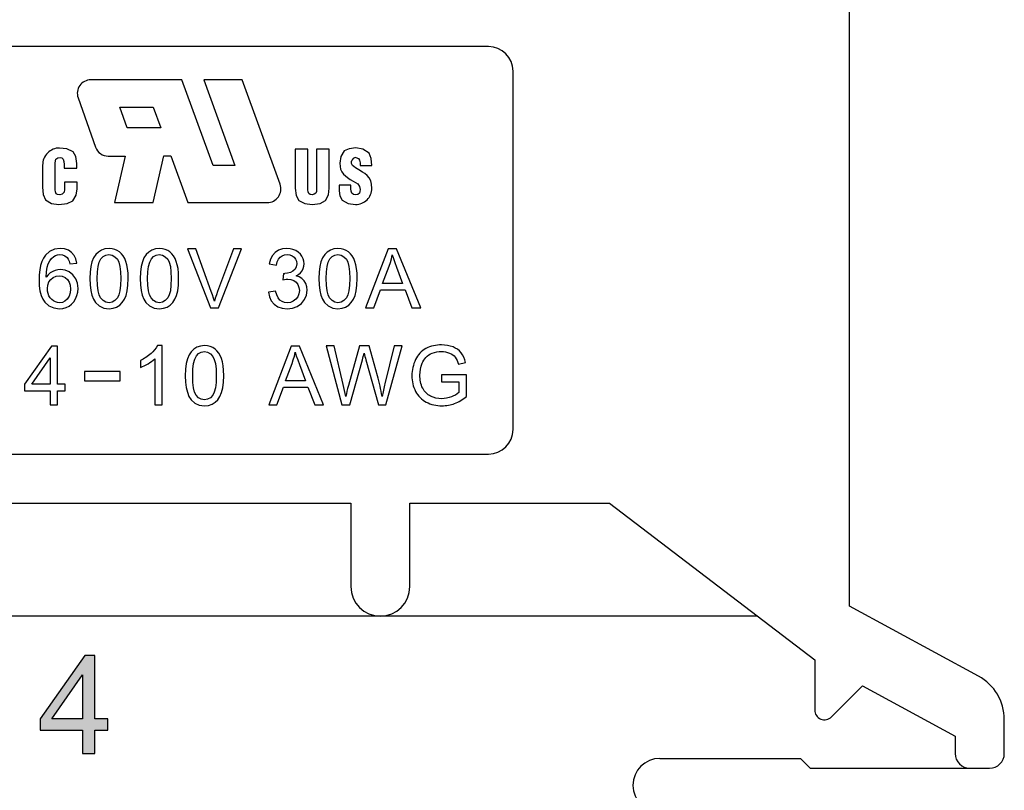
# Model space of a CAD drawing. Header units: inches. Extents: x 3728 to 5408, y -2494 to -825.
# Tile 8 of 11: x 5282 to 5322, y -2412 to -2380. Entities that reach past the tile are written whole.
import ezdxf

# ---------------------------------------------------------------- set-up
doc = ezdxf.new("R2010")
doc.units = ezdxf.units.IN
doc.header["$MEASUREMENT"] = 0
doc.layers.get('0').update_dxf_attribs({"lineweight": 30})
doc.layers.add('PLOT', color=1, linetype='Continuous')

msp = doc.modelspace()

# ---------------------------------------------------------------- hatches: boundary and pattern name
at = {"layer": 'PLOT'}
h = msp.add_hatch(color=256, dxfattribs=at)
h.paths.add_polyline_path([(5280.028, -2410.122), (5280.096, -2410.111), (5280.162, -2410.098), (5280.227, -2410.083), (5280.29, -2410.065), (5280.352, -2410.045), (5280.413, -2410.023), (5280.473, -2409.998), (5280.531, -2409.971), (5280.588, -2409.941), (5280.643, -2409.909), (5280.697, -2409.875), (5280.75, -2409.838), (5280.802, -2409.799), (5280.852, -2409.758), (5280.9, -2409.714), (5280.946, -2409.669), (5280.99, -2409.621), (5281.033, -2409.571), (5281.073, -2409.519), (5281.112, -2409.465), (5281.149, -2409.408), (5281.185, -2409.35), (5281.218, -2409.289), (5281.249, -2409.227), (5281.279, -2409.162), (5281.307, -2409.095), (5281.333, -2409.026), (5281.357, -2408.954), (5281.38, -2408.881), (5281.4, -2408.806), (5280.871, -2408.672), (5280.853, -2408.748), (5280.832, -2408.821), (5280.81, -2408.891), (5280.785, -2408.958), (5280.757, -2409.023), (5280.728, -2409.084), (5280.696, -2409.143), (5280.661, -2409.199), (5280.625, -2409.251), (5280.585, -2409.301), (5280.544, -2409.348), (5280.5, -2409.392), (5280.454, -2409.433), (5280.401, -2409.474), (5280.347, -2409.511), (5280.291, -2409.545), (5280.233, -2409.575), (5280.173, -2409.602), (5280.112, -2409.625), (5280.048, -2409.644), (5279.983, -2409.66), (5279.915, -2409.673), (5279.846, -2409.682), (5279.775, -2409.687), (5279.702, -2409.689), (5279.629, -2409.687), (5279.558, -2409.681), (5279.487, -2409.672), (5279.418, -2409.659), (5279.349, -2409.642), (5279.282, -2409.621), (5279.216, -2409.597), (5279.15, -2409.569), (5279.086, -2409.537), (5279.023, -2409.501), (5278.961, -2409.461), (5278.904, -2409.418), (5278.849, -2409.37), (5278.798, -2409.319), (5278.75, -2409.264), (5278.706, -2409.205), (5278.664, -2409.143), (5278.626, -2409.076), (5278.592, -2409.006), (5278.56, -2408.932), (5278.538, -2408.873), (5278.518, -2408.812), (5278.5, -2408.75), (5278.483, -2408.686), (5278.468, -2408.62), (5278.455, -2408.553), (5278.444, -2408.485), (5278.434, -2408.415), (5278.426, -2408.343), (5278.42, -2408.27), (5278.416, -2408.196), (5278.413, -2408.119), (5278.412, -2408.042), (5278.413, -2407.97), (5278.416, -2407.899), (5278.421, -2407.828), (5278.429, -2407.757), (5278.438, -2407.687), (5278.45, -2407.618), (5278.463, -2407.548), (5278.479, -2407.479), (5278.496, -2407.411), (5278.516, -2407.343), (5278.538, -2407.275), (5278.564, -2407.202), (5278.595, -2407.132), (5278.629, -2407.065), (5278.667, -2407.001), (5278.709, -2406.94), (5278.754, -2406.883), (5278.803, -2406.828), (5278.856, -2406.776), (5278.912, -2406.727), (5278.972, -2406.681), (5279.025, -2406.646), (5279.08, -2406.614), (5279.137, -2406.585), (5279.195, -2406.559), (5279.256, -2406.536), (5279.319, -2406.516), (5279.385, -2406.499), (5279.452, -2406.485), (5279.521, -2406.474), (5279.593, -2406.467), (5279.666, -2406.462), (5279.742, -2406.461), (5279.821, -2406.463), (5279.897, -2406.469), (5279.971, -2406.479), (5280.041, -2406.492), (5280.109, -2406.51), (5280.174, -2406.532), (5280.237, -2406.558), (5280.296, -2406.588), (5280.353, -2406.622), (5280.407, -2406.66), (5280.454, -2406.698), (5280.499, -2406.74), (5280.542, -2406.786), (5280.583, -2406.836), (5280.622, -2406.89), (5280.659, -2406.948), (5280.693, -2407.009), (5280.726, -2407.075), (5280.756, -2407.144), (5280.785, -2407.218), (5280.811, -2407.295), (5281.331, -2407.173), (5281.309, -2407.1), (5281.284, -2407.029), (5281.257, -2406.961), (5281.228, -2406.895), (5281.197, -2406.831), (5281.163, -2406.769), (5281.127, -2406.71), (5281.089, -2406.653), (5281.049, -2406.598), (5281.007, -2406.545), (5280.962, -2406.494), (5280.915, -2406.446), (5280.866, -2406.4), (5280.815, -2406.356), (5280.762, -2406.314), (5280.71, -2406.277), (5280.657, -2406.242), (5280.602, -2406.21), (5280.545, -2406.18), (5280.488, -2406.153), (5280.428, -2406.128), (5280.367, -2406.105), (5280.305, -2406.085), (5280.241, -2406.067), (5280.176, -2406.051), (5280.109, -2406.038), (5280.041, -2406.028), (5279.971, -2406.019), (5279.9, -2406.013), (5279.827, -2406.01), (5279.753, -2406.008), (5279.683, -2406.01), (5279.614, -2406.013), (5279.545, -2406.018), (5279.477, -2406.026), (5279.41, -2406.035), (5279.344, -2406.047), (5279.279, -2406.061), (5279.214, -2406.077), (5279.15, -2406.095), (5279.087, -2406.115), (5279.025, -2406.138), (5278.964, -2406.163), (5278.903, -2406.189), (5278.843, -2406.218), (5278.784, -2406.249), (5278.722, -2406.285), (5278.663, -2406.323), (5278.605, -2406.363), (5278.549, -2406.406), (5278.495, -2406.45), (5278.444, -2406.497), (5278.394, -2406.547), (5278.347, -2406.598), (5278.301, -2406.652), (5278.258, -2406.708), (5278.217, -2406.767), (5278.177, -2406.828), (5278.14, -2406.891), (5278.105, -2406.956), (5278.076, -2407.015), (5278.049, -2407.074), (5278.024, -2407.136), (5278.001, -2407.198), (5277.979, -2407.262), (5277.96, -2407.327), (5277.942, -2407.393), (5277.926, -2407.46), (5277.912, -2407.529), (5277.9, -2407.599), (5277.89, -2407.67), (5277.882, -2407.742), (5277.875, -2407.816), (5277.871, -2407.891), (5277.868, -2407.967), (5277.867, -2408.044), (5277.868, -2408.116), (5277.87, -2408.186), (5277.874, -2408.257), (5277.88, -2408.326), (5277.888, -2408.395), (5277.897, -2408.463), (5277.907, -2408.531), (5277.92, -2408.599), (5277.934, -2408.665), (5277.95, -2408.731), (5277.967, -2408.797), (5277.986, -2408.862), (5278.006, -2408.927), (5278.029, -2408.99), (5278.053, -2409.054), (5278.078, -2409.116), (5278.109, -2409.186), (5278.142, -2409.254), (5278.177, -2409.319), (5278.214, -2409.382), (5278.254, -2409.442), (5278.295, -2409.5), (5278.338, -2409.556), (5278.383, -2409.609), (5278.43, -2409.66), (5278.479, -2409.709), (5278.529, -2409.755), (5278.582, -2409.798), (5278.637, -2409.84), (5278.694, -2409.879), (5278.746, -2409.91), (5278.799, -2409.94), (5278.854, -2409.968), (5278.911, -2409.993), (5278.971, -2410.017), (5279.031, -2410.038), (5279.094, -2410.058), (5279.159, -2410.075), (5279.226, -2410.091), (5279.294, -2410.104), (5279.364, -2410.115), (5279.437, -2410.125), (5279.511, -2410.132), (5279.587, -2410.137), (5279.665, -2410.14), (5279.745, -2410.141), (5279.818, -2410.14), (5279.889, -2410.136), (5279.959, -2410.13)])
h.paths.add_polyline_path([(5273.985, -2410.073), (5274.514, -2410.073), (5274.514, -2408.448), (5275.539, -2408.448), (5275.627, -2408.447), (5275.712, -2408.444), (5275.794, -2408.439), (5275.873, -2408.433), (5275.949, -2408.424), (5276.022, -2408.413), (5276.093, -2408.4), (5276.16, -2408.386), (5276.225, -2408.369), (5276.286, -2408.35), (5276.345, -2408.33), (5276.401, -2408.307), (5276.454, -2408.283), (5276.504, -2408.257), (5276.552, -2408.228), (5276.596, -2408.198), (5276.637, -2408.166), (5276.676, -2408.132), (5276.712, -2408.096), (5276.756, -2408.044), (5276.798, -2407.992), (5276.836, -2407.937), (5276.87, -2407.881), (5276.902, -2407.823), (5276.93, -2407.764), (5276.955, -2407.703), (5276.976, -2407.64), (5276.994, -2407.576), (5277.009, -2407.511), (5277.021, -2407.443), (5277.029, -2407.375), (5277.034, -2407.304), (5277.036, -2407.232), (5277.033, -2407.148), (5277.026, -2407.066), (5277.013, -2406.986), (5276.996, -2406.909), (5276.974, -2406.833), (5276.947, -2406.759), (5276.915, -2406.687), (5276.878, -2406.618), (5276.839, -2406.554), (5276.796, -2406.495), (5276.75, -2406.44), (5276.702, -2406.389), (5276.65, -2406.343), (5276.594, -2406.302), (5276.535, -2406.264), (5276.473, -2406.23), (5276.406, -2406.2), (5276.335, -2406.173), (5276.261, -2406.15), (5276.183, -2406.13), (5276.1, -2406.115), (5276.045, -2406.106), (5275.984, -2406.098), (5275.917, -2406.091), (5275.844, -2406.086), (5275.765, -2406.082), (5275.68, -2406.079), (5275.589, -2406.077), (5275.493, -2406.076), (5273.985, -2406.076)])
h.paths.add_polyline_path([(5284.976, -2410.073), (5285.467, -2410.073), (5285.467, -2409.116), (5286.007, -2409.116), (5286.007, -2408.666), (5285.467, -2408.666), (5285.467, -2406.076), (5285.066, -2406.076), (5283.242, -2408.666), (5283.242, -2409.116), (5284.976, -2409.116)])
h.paths.add_polyline_path([(5276.018, -2407.92), (5275.952, -2407.937), (5275.881, -2407.951), (5275.805, -2407.962), (5275.724, -2407.97), (5275.638, -2407.975), (5275.548, -2407.977), (5274.514, -2407.977), (5274.514, -2406.548), (5275.536, -2406.548), (5275.65, -2406.549), (5275.751, -2406.552), (5275.84, -2406.557), (5275.915, -2406.564), (5275.979, -2406.573), (5276.03, -2406.584), (5276.109, -2406.611), (5276.183, -2406.649), (5276.249, -2406.696), (5276.31, -2406.752), (5276.364, -2406.819), (5276.402, -2406.881), (5276.434, -2406.946), (5276.459, -2407.016), (5276.476, -2407.089), (5276.487, -2407.167), (5276.49, -2407.249), (5276.487, -2407.333), (5276.477, -2407.412), (5276.46, -2407.487), (5276.436, -2407.556), (5276.406, -2407.621), (5276.369, -2407.681), (5276.326, -2407.736), (5276.275, -2407.786), (5276.234, -2407.819), (5276.187, -2407.849), (5276.136, -2407.876), (5276.079, -2407.899)], flags=16)
h.paths.add_polyline_path([(5284.976, -2408.666), (5283.725, -2408.666), (5284.976, -2406.865)], flags=17)

# ---------------------------------------------------------------- linework, layer by layer
at = {"color": 7, "linetype": 'Continuous'}
for p, q in [((5316.196, -2404.073), (5316.196, -2371.173)), ((5301.496, -2381.273), (5258.496, -2381.273)), ((5302.496, -2396.873), (5302.496, -2382.273)), ((5258.496, -2397.873), (5301.496, -2397.873)), ((5264.096, -2399.873), (5295.896, -2399.873)), ((5295.896, -2399.873), (5295.896, -2403.273)), ((5298.296, -2403.273), (5298.296, -2399.873)), ((5298.296, -2399.873), (5306.42, -2399.873)), ((5306.42, -2399.873), (5314.778, -2406.261)), ((5321.45, -2406.926), (5316.196, -2404.073)), ((5312.438, -2404.473), (5247.554, -2404.473)), ((5314.778, -2406.261), (5314.778, -2408.299)), ((5315.461, -2408.582), (5316.724, -2407.318)), ((5316.724, -2407.318), (5320.496, -2409.366)), ((5322.496, -2410.073), (5322.496, -2408.684)), ((5320.496, -2409.366), (5320.496, -2410.073)), ((5308.476, -2410.273), (5314.196, -2410.273)), ((5314.196, -2410.273), (5314.596, -2410.673)), ((5314.596, -2410.673), (5321.896, -2410.673))]:
    msp.add_line(p, q, dxfattribs=at)
for centre, radius, start, end in [((5301.496, -2382.273), 1, 0, 90), ((5301.496, -2396.873), 1, 270, 0), ((5297.096, -2403.273), 1.2, 180, 0), ((5320.496, -2408.684), 2, 0, 61.5), ((5315.178, -2408.299), 0.4, 180, 315), ((5321.096, -2410.073), 0.6, 180, 270), ((5321.896, -2410.073), 0.6, 270, 0), ((5308.476, -2411.373), 1.1, 90, 270)]:
    msp.add_arc(centre, radius, start, end, dxfattribs=at)
at = {"layer": 'PLOT'}
for p, q in [((5289.012, -2382.63), (5285.307, -2382.63)), ((5290.294, -2386.118), (5289.012, -2382.63)), ((5289.912, -2382.63), (5291.173, -2386.118)), ((5291.474, -2382.63), (5289.912, -2382.63)), ((5293.012, -2386.886), (5291.474, -2382.63)), ((5284.791, -2383.361), (5285.503, -2385.373)), ((5286.788, -2384.59), (5286.489, -2383.747)), ((5286.489, -2383.747), (5287.854, -2383.747)), ((5287.854, -2383.747), (5288.158, -2384.59)), ((5288.158, -2384.59), (5286.788, -2384.59)), ((5284.335, -2385.439), (5284.04, -2385.407)), ((5284.594, -2385.557), (5284.335, -2385.439)), ((5284.705, -2385.753), (5284.594, -2385.557)), ((5293.628, -2385.456), (5293.628, -2387.049)), ((5294.144, -2385.456), (5293.628, -2385.456)), ((5294.144, -2387.117), (5294.144, -2385.456)), ((5294.499, -2385.456), (5294.499, -2387.102)), ((5295.016, -2385.456), (5294.499, -2385.456)), ((5295.016, -2387.049), (5295.016, -2385.456)), ((5295.626, -2385.526), (5295.491, -2385.756)), ((5295.827, -2385.434), (5295.626, -2385.526)), ((5296.094, -2385.403), (5295.827, -2385.434)), ((5296.389, -2385.456), (5296.094, -2385.403)), ((5296.635, -2385.611), (5296.389, -2385.456)), ((5296.728, -2385.833), (5296.635, -2385.611)), ((5283.861, -2387.117), (5283.864, -2386.028)), ((5283.864, -2386.028), (5283.869, -2385.932)), ((5283.869, -2385.932), (5283.89, -2385.86)), ((5283.89, -2385.86), (5283.964, -2385.813)), ((5283.964, -2385.813), (5284.063, -2385.799)), ((5284.063, -2385.799), (5284.129, -2385.814)), ((5284.129, -2385.814), (5284.18, -2385.855)), ((5284.18, -2385.855), (5284.215, -2385.96)), ((5284.215, -2385.96), (5284.228, -2386.084)), ((5284.744, -2386.04), (5284.705, -2385.753)), ((5284.744, -2386.225), (5284.744, -2386.04)), ((5286.019, -2385.738), (5286.703, -2385.737)), ((5286.703, -2385.737), (5286.273, -2387.63)), ((5287.846, -2387.63), (5288.278, -2385.73)), ((5288.278, -2385.73), (5288.57, -2385.73)), ((5288.57, -2385.73), (5289.257, -2387.63)), ((5295.491, -2385.756), (5295.445, -2386.028)), ((5295.445, -2386.028), (5295.454, -2386.16)), ((5295.927, -2386.034), (5295.924, -2385.946)), ((5295.958, -2386.115), (5295.927, -2386.034)), ((5296.103, -2385.8), (5296.2, -2385.832)), ((5296.2, -2385.832), (5296.249, -2385.901)), ((5296.249, -2385.901), (5296.268, -2386.014)), ((5296.268, -2386.014), (5296.273, -2386.116)), ((5296.748, -2386.116), (5296.728, -2385.833)), ((5283.347, -2386.104), (5283.347, -2387.008)), ((5284.228, -2386.084), (5284.228, -2386.225)), ((5284.228, -2386.225), (5284.744, -2386.225)), ((5291.173, -2386.118), (5290.294, -2386.118)), ((5295.454, -2386.16), (5295.477, -2386.268)), ((5295.477, -2386.268), (5295.532, -2386.38)), ((5295.532, -2386.38), (5295.595, -2386.468)), ((5295.595, -2386.468), (5295.671, -2386.545)), ((5296.01, -2386.165), (5295.958, -2386.115)), ((5296.079, -2386.216), (5296.01, -2386.165)), ((5296.219, -2386.301), (5296.079, -2386.216)), ((5296.365, -2386.386), (5296.219, -2386.301)), ((5296.273, -2386.116), (5296.748, -2386.116)), ((5296.466, -2386.451), (5296.365, -2386.386)), ((5296.561, -2386.527), (5296.466, -2386.451)), ((5284.753, -2386.797), (5284.236, -2386.797)), ((5284.236, -2386.797), (5284.236, -2386.996)), ((5284.753, -2387.067), (5284.753, -2386.797)), ((5295.671, -2386.545), (5295.753, -2386.611)), ((5295.753, -2386.611), (5295.871, -2386.688)), ((5295.871, -2386.688), (5295.985, -2386.756)), ((5295.985, -2386.756), (5296.086, -2386.814)), ((5296.086, -2386.814), (5296.177, -2386.871)), ((5296.177, -2386.871), (5296.247, -2386.974)), ((5296.641, -2386.618), (5296.561, -2386.527)), ((5296.711, -2386.743), (5296.641, -2386.618)), ((5296.741, -2386.876), (5296.711, -2386.743)), ((5283.347, -2387.008), (5283.375, -2387.304)), ((5283.871, -2387.199), (5283.861, -2387.117)), ((5283.904, -2387.272), (5283.871, -2387.199)), ((5283.96, -2387.302), (5283.904, -2387.272)), ((5284.22, -2387.202), (5284.15, -2387.283)), ((5284.234, -2387.101), (5284.22, -2387.202)), ((5284.236, -2386.996), (5284.234, -2387.101)), ((5284.711, -2387.327), (5284.753, -2387.067)), ((5293.628, -2387.049), (5293.666, -2387.341)), ((5294.152, -2387.192), (5294.144, -2387.117)), ((5294.18, -2387.264), (5294.152, -2387.192)), ((5294.234, -2387.3), (5294.18, -2387.264)), ((5294.473, -2387.24), (5294.408, -2387.294)), ((5294.493, -2387.174), (5294.473, -2387.24)), ((5294.499, -2387.102), (5294.493, -2387.174)), ((5294.982, -2387.31), (5295.016, -2387.049)), ((5295.416, -2386.92), (5295.416, -2387.155)), ((5295.894, -2386.92), (5295.416, -2386.92)), ((5295.416, -2387.155), (5295.446, -2387.361)), ((5295.894, -2387.076), (5295.894, -2386.92)), ((5295.903, -2387.166), (5295.894, -2387.076)), ((5295.937, -2387.253), (5295.903, -2387.166)), ((5295.999, -2387.297), (5295.937, -2387.253)), ((5296.241, -2387.243), (5296.178, -2387.295)), ((5296.265, -2387.174), (5296.241, -2387.243)), ((5296.247, -2386.974), (5296.273, -2387.093)), ((5296.273, -2387.093), (5296.265, -2387.174)), ((5296.748, -2387.052), (5296.741, -2386.876)), ((5283.375, -2387.304), (5283.461, -2387.521)), ((5283.461, -2387.521), (5283.704, -2387.663)), ((5283.704, -2387.663), (5284.007, -2387.71)), ((5284.046, -2387.313), (5283.96, -2387.302)), ((5284.007, -2387.71), (5284.344, -2387.67)), ((5284.15, -2387.283), (5284.046, -2387.313)), ((5284.344, -2387.67), (5284.573, -2387.563)), ((5284.573, -2387.563), (5284.711, -2387.327)), ((5286.273, -2387.63), (5287.846, -2387.63)), ((5289.257, -2387.63), (5292.49, -2387.63)), ((5293.666, -2387.341), (5293.774, -2387.544)), ((5293.774, -2387.544), (5294.028, -2387.67)), ((5294.028, -2387.67), (5294.32, -2387.71)), ((5294.323, -2387.313), (5294.234, -2387.3)), ((5294.32, -2387.71), (5294.65, -2387.667)), ((5294.408, -2387.294), (5294.323, -2387.313)), ((5294.65, -2387.667), (5294.862, -2387.552)), ((5294.862, -2387.552), (5294.982, -2387.31)), ((5295.446, -2387.361), (5295.537, -2387.535)), ((5295.537, -2387.535), (5295.784, -2387.664)), ((5295.784, -2387.664), (5296.088, -2387.71)), ((5296.1, -2387.313), (5295.999, -2387.297)), ((5296.178, -2387.295), (5296.1, -2387.313)), ((5283.627, -2389.625), (5283.461, -2389.778)), ((5283.829, -2389.533), (5283.627, -2389.625)), ((5284.065, -2389.503), (5283.829, -2389.533)), ((5284.242, -2389.52), (5284.065, -2389.503)), ((5284.397, -2389.574), (5284.242, -2389.52)), ((5284.529, -2389.662), (5284.397, -2389.574)), ((5284.633, -2389.781), (5284.529, -2389.662)), ((5285.616, -2389.644), (5285.51, -2389.751)), ((5285.741, -2389.565), (5285.616, -2389.644)), ((5285.886, -2389.518), (5285.741, -2389.565)), ((5286.05, -2389.503), (5285.886, -2389.518)), ((5286.174, -2389.512), (5286.05, -2389.503)), ((5286.287, -2389.538), (5286.174, -2389.512)), ((5286.389, -2389.581), (5286.287, -2389.538)), ((5286.481, -2389.64), (5286.389, -2389.581)), ((5286.561, -2389.715), (5286.481, -2389.64)), ((5287.667, -2389.644), (5287.561, -2389.751)), ((5287.792, -2389.565), (5287.667, -2389.644)), ((5287.937, -2389.518), (5287.792, -2389.565)), ((5288.101, -2389.503), (5287.937, -2389.518)), ((5288.225, -2389.512), (5288.101, -2389.503)), ((5288.338, -2389.538), (5288.225, -2389.512)), ((5288.44, -2389.581), (5288.338, -2389.538)), ((5288.532, -2389.64), (5288.44, -2389.581)), ((5288.612, -2389.715), (5288.532, -2389.64)), ((5289.245, -2389.513), (5290.175, -2391.913)), ((5289.59, -2389.513), (5289.245, -2389.513)), ((5290.213, -2391.256), (5289.59, -2389.513)), ((5291.117, -2389.513), (5290.469, -2391.256)), ((5290.501, -2391.913), (5291.441, -2389.513)), ((5291.441, -2389.513), (5291.117, -2389.513)), ((5292.815, -2389.666), (5292.702, -2389.789)), ((5292.953, -2389.575), (5292.815, -2389.666)), ((5293.112, -2389.521), (5292.953, -2389.575)), ((5293.291, -2389.503), (5293.112, -2389.521)), ((5293.419, -2389.512), (5293.291, -2389.503)), ((5293.539, -2389.54), (5293.419, -2389.512)), ((5293.653, -2389.587), (5293.539, -2389.54)), ((5293.754, -2389.65), (5293.653, -2389.587)), ((5293.839, -2389.727), (5293.754, -2389.65)), ((5294.937, -2389.644), (5294.831, -2389.751)), ((5295.062, -2389.565), (5294.937, -2389.644)), ((5295.207, -2389.518), (5295.062, -2389.565)), ((5295.371, -2389.503), (5295.207, -2389.518)), ((5295.495, -2389.512), (5295.371, -2389.503)), ((5295.608, -2389.538), (5295.495, -2389.512)), ((5295.711, -2389.581), (5295.608, -2389.538)), ((5295.802, -2389.64), (5295.711, -2389.581)), ((5295.882, -2389.715), (5295.802, -2389.64)), ((5297.418, -2389.513), (5296.496, -2391.913)), ((5297.76, -2389.513), (5297.418, -2389.513)), ((5298.742, -2391.913), (5297.76, -2389.513)), ((5283.318, -2390.031), (5283.268, -2390.189)), ((5283.382, -2389.894), (5283.318, -2390.031)), ((5283.461, -2389.778), (5283.382, -2389.894)), ((5283.58, -2390.12), (5283.64, -2390.001)), ((5283.64, -2390.001), (5283.713, -2389.902)), ((5283.713, -2389.902), (5283.8, -2389.824)), ((5283.8, -2389.824), (5283.874, -2389.78)), ((5283.874, -2389.78), (5283.957, -2389.754)), ((5283.957, -2389.754), (5284.047, -2389.745)), ((5284.047, -2389.745), (5284.157, -2389.759)), ((5284.157, -2389.759), (5284.256, -2389.801)), ((5284.256, -2389.801), (5284.342, -2389.872)), ((5284.342, -2389.872), (5284.386, -2389.934)), ((5284.386, -2389.934), (5284.423, -2390.018)), ((5284.423, -2390.018), (5284.453, -2390.124)), ((5284.706, -2389.927), (5284.633, -2389.781)), ((5284.746, -2390.101), (5284.706, -2389.927)), ((5285.356, -2390.044), (5285.307, -2390.236)), ((5285.423, -2389.884), (5285.356, -2390.044)), ((5285.51, -2389.751), (5285.423, -2389.884)), ((5285.609, -2390.231), (5285.656, -2390.052)), ((5285.656, -2390.052), (5285.723, -2389.919)), ((5285.723, -2389.919), (5285.813, -2389.824)), ((5285.813, -2389.824), (5285.921, -2389.766)), ((5285.921, -2389.766), (5286.047, -2389.747)), ((5286.047, -2389.747), (5286.177, -2389.769)), ((5286.177, -2389.769), (5286.292, -2389.834)), ((5286.292, -2389.834), (5286.392, -2389.942)), ((5286.392, -2389.942), (5286.452, -2390.064)), ((5286.452, -2390.064), (5286.495, -2390.236)), ((5286.63, -2389.805), (5286.561, -2389.715)), ((5286.689, -2389.91), (5286.63, -2389.805)), ((5286.738, -2390.029), (5286.689, -2389.91)), ((5286.779, -2390.162), (5286.738, -2390.029)), ((5287.407, -2390.044), (5287.358, -2390.236)), ((5287.474, -2389.884), (5287.407, -2390.044)), ((5287.561, -2389.751), (5287.474, -2389.884)), ((5287.66, -2390.231), (5287.707, -2390.052)), ((5287.707, -2390.052), (5287.774, -2389.919)), ((5287.774, -2389.919), (5287.864, -2389.824)), ((5287.864, -2389.824), (5287.972, -2389.766)), ((5287.972, -2389.766), (5288.098, -2389.747)), ((5288.098, -2389.747), (5288.228, -2389.769)), ((5288.228, -2389.769), (5288.343, -2389.834)), ((5288.343, -2389.834), (5288.443, -2389.942)), ((5288.443, -2389.942), (5288.503, -2390.064)), ((5288.503, -2390.064), (5288.547, -2390.236)), ((5288.681, -2389.805), (5288.612, -2389.715)), ((5288.74, -2389.91), (5288.681, -2389.805)), ((5288.79, -2390.029), (5288.74, -2389.91)), ((5288.83, -2390.162), (5288.79, -2390.029)), ((5292.62, -2389.942), (5292.569, -2390.125)), ((5292.702, -2389.789), (5292.62, -2389.942)), ((5292.864, -2390.178), (5292.895, -2390.046)), ((5292.895, -2390.046), (5292.944, -2389.937)), ((5292.944, -2389.937), (5293.011, -2389.853)), ((5293.011, -2389.853), (5293.094, -2389.793)), ((5293.094, -2389.793), (5293.189, -2389.757)), ((5293.189, -2389.757), (5293.297, -2389.745)), ((5293.297, -2389.745), (5293.406, -2389.757)), ((5293.406, -2389.757), (5293.5, -2389.793)), ((5293.5, -2389.793), (5293.581, -2389.852)), ((5293.581, -2389.852), (5293.642, -2389.929)), ((5293.642, -2389.929), (5293.679, -2390.018)), ((5293.679, -2390.018), (5293.691, -2390.12)), ((5293.906, -2389.817), (5293.839, -2389.727)), ((5293.954, -2389.917), (5293.906, -2389.817)), ((5293.984, -2390.02), (5293.954, -2389.917)), ((5293.994, -2390.127), (5293.984, -2390.02)), ((5294.677, -2390.044), (5294.628, -2390.236)), ((5294.745, -2389.884), (5294.677, -2390.044)), ((5294.831, -2389.751), (5294.745, -2389.884)), ((5294.93, -2390.231), (5294.978, -2390.052)), ((5294.978, -2390.052), (5295.044, -2389.919)), ((5295.044, -2389.919), (5295.134, -2389.824)), ((5295.134, -2389.824), (5295.242, -2389.766)), ((5295.242, -2389.766), (5295.369, -2389.747)), ((5295.369, -2389.747), (5295.498, -2389.769)), ((5295.498, -2389.769), (5295.613, -2389.834)), ((5295.613, -2389.834), (5295.713, -2389.942)), ((5295.713, -2389.942), (5295.773, -2390.064)), ((5295.773, -2390.064), (5295.817, -2390.236)), ((5295.951, -2389.805), (5295.882, -2389.715)), ((5296.01, -2389.91), (5295.951, -2389.805)), ((5296.06, -2390.029), (5296.01, -2389.91)), ((5296.1, -2390.162), (5296.06, -2390.029)), ((5297.452, -2390.224), (5297.504, -2390.071)), ((5297.504, -2390.071), (5297.547, -2389.919)), ((5297.547, -2389.919), (5297.582, -2389.765)), ((5297.582, -2389.765), (5297.625, -2389.907)), ((5297.625, -2389.907), (5297.682, -2390.073)), ((5297.682, -2390.073), (5297.752, -2390.263)), ((5283.232, -2390.368), (5283.211, -2390.568)), ((5283.268, -2390.189), (5283.232, -2390.368)), ((5283.497, -2390.675), (5283.507, -2390.453)), ((5283.507, -2390.453), (5283.535, -2390.268)), ((5283.535, -2390.268), (5283.58, -2390.12)), ((5283.757, -2390.434), (5283.66, -2390.496)), ((5283.861, -2390.391), (5283.757, -2390.434)), ((5283.969, -2390.365), (5283.861, -2390.391)), ((5284.08, -2390.356), (5283.969, -2390.365)), ((5284.266, -2390.38), (5284.08, -2390.356)), ((5284.434, -2390.452), (5284.266, -2390.38)), ((5284.581, -2390.573), (5284.434, -2390.452)), ((5284.453, -2390.124), (5284.746, -2390.101)), ((5285.278, -2390.464), (5285.268, -2390.729)), ((5285.307, -2390.236), (5285.278, -2390.464)), ((5285.571, -2390.729), (5285.58, -2390.457)), ((5285.58, -2390.457), (5285.609, -2390.231)), ((5286.495, -2390.236), (5286.522, -2390.458)), ((5286.522, -2390.458), (5286.53, -2390.729)), ((5286.809, -2390.319), (5286.779, -2390.162)), ((5286.827, -2390.508), (5286.809, -2390.319)), ((5287.329, -2390.464), (5287.319, -2390.729)), ((5287.358, -2390.236), (5287.329, -2390.464)), ((5287.622, -2390.729), (5287.631, -2390.457)), ((5287.631, -2390.457), (5287.66, -2390.231)), ((5288.547, -2390.236), (5288.573, -2390.458)), ((5288.573, -2390.458), (5288.581, -2390.729)), ((5288.86, -2390.319), (5288.83, -2390.162)), ((5288.878, -2390.508), (5288.86, -2390.319)), ((5292.569, -2390.125), (5292.864, -2390.178)), ((5293.435, -2390.478), (5293.322, -2390.511)), ((5293.54, -2390.423), (5293.435, -2390.478)), ((5293.624, -2390.346), (5293.54, -2390.423)), ((5293.674, -2390.245), (5293.624, -2390.346)), ((5293.691, -2390.12), (5293.674, -2390.245)), ((5293.845, -2390.489), (5293.91, -2390.41)), ((5293.91, -2390.41), (5293.956, -2390.322)), ((5293.956, -2390.322), (5293.984, -2390.227)), ((5293.984, -2390.227), (5293.994, -2390.127)), ((5294.599, -2390.464), (5294.589, -2390.729)), ((5294.628, -2390.236), (5294.599, -2390.464)), ((5294.892, -2390.729), (5294.901, -2390.457)), ((5294.901, -2390.457), (5294.93, -2390.231)), ((5295.817, -2390.236), (5295.843, -2390.458)), ((5295.843, -2390.458), (5295.851, -2390.729)), ((5296.13, -2390.319), (5296.1, -2390.162)), ((5296.148, -2390.508), (5296.13, -2390.319)), ((5297.188, -2390.927), (5297.452, -2390.224)), ((5297.752, -2390.263), (5298.003, -2390.927)), ((5283.211, -2390.568), (5283.204, -2390.79)), ((5283.204, -2390.79), (5283.213, -2391.025)), ((5283.573, -2390.576), (5283.497, -2390.675)), ((5283.558, -2390.99), (5283.604, -2390.865)), ((5283.66, -2390.496), (5283.573, -2390.576)), ((5283.604, -2390.865), (5283.682, -2390.76)), ((5283.682, -2390.76), (5283.781, -2390.68)), ((5283.781, -2390.68), (5283.894, -2390.632)), ((5283.894, -2390.632), (5284.021, -2390.617)), ((5284.021, -2390.617), (5284.147, -2390.632)), ((5284.147, -2390.632), (5284.259, -2390.68)), ((5284.259, -2390.68), (5284.354, -2390.76)), ((5284.354, -2390.76), (5284.428, -2390.867)), ((5284.428, -2390.867), (5284.472, -2390.998)), ((5284.696, -2390.732), (5284.581, -2390.573)), ((5284.766, -2390.918), (5284.696, -2390.732)), ((5285.268, -2390.729), (5285.277, -2390.985)), ((5285.579, -2391), (5285.571, -2390.729)), ((5286.53, -2390.729), (5286.522, -2391)), ((5286.823, -2390.993), (5286.833, -2390.729)), ((5286.833, -2390.729), (5286.827, -2390.508)), ((5287.319, -2390.729), (5287.328, -2390.985)), ((5287.63, -2391), (5287.622, -2390.729)), ((5288.581, -2390.729), (5288.573, -2391)), ((5288.875, -2390.993), (5288.884, -2390.729)), ((5288.884, -2390.729), (5288.878, -2390.508)), ((5293.154, -2390.518), (5293.121, -2390.777)), ((5293.121, -2390.777), (5293.199, -2390.759)), ((5293.199, -2390.759), (5293.268, -2390.748)), ((5293.322, -2390.511), (5293.201, -2390.522)), ((5293.268, -2390.748), (5293.329, -2390.744)), ((5293.329, -2390.744), (5293.457, -2390.759)), ((5293.457, -2390.759), (5293.569, -2390.803)), ((5293.569, -2390.803), (5293.666, -2390.876)), ((5293.663, -2390.613), (5293.763, -2390.557)), ((5293.794, -2390.657), (5293.663, -2390.613)), ((5293.666, -2390.876), (5293.74, -2390.972)), ((5293.763, -2390.557), (5293.845, -2390.489)), ((5293.904, -2390.725), (5293.794, -2390.657)), ((5293.994, -2390.817), (5293.904, -2390.725)), ((5294.059, -2390.929), (5293.994, -2390.817)), ((5294.589, -2390.729), (5294.599, -2390.985)), ((5294.901, -2391), (5294.892, -2390.729)), ((5295.851, -2390.729), (5295.843, -2391)), ((5296.145, -2390.993), (5296.154, -2390.729)), ((5296.154, -2390.729), (5296.148, -2390.508)), ((5283.213, -2391.025), (5283.241, -2391.231)), ((5283.241, -2391.231), (5283.287, -2391.41)), ((5283.542, -2391.135), (5283.558, -2390.99)), ((5283.55, -2391.235), (5283.542, -2391.135)), ((5283.571, -2391.333), (5283.55, -2391.235)), ((5284.472, -2390.998), (5284.487, -2391.152)), ((5284.487, -2391.152), (5284.472, -2391.312)), ((5284.745, -2391.421), (5284.778, -2391.281)), ((5284.789, -2391.133), (5284.766, -2390.918)), ((5284.778, -2391.281), (5284.789, -2391.133)), ((5285.277, -2390.985), (5285.306, -2391.21)), ((5285.306, -2391.21), (5285.353, -2391.405)), ((5285.605, -2391.222), (5285.579, -2391)), ((5285.649, -2391.394), (5285.605, -2391.222)), ((5286.495, -2391.221), (5286.452, -2391.392)), ((5286.522, -2391), (5286.495, -2391.221)), ((5286.746, -2391.411), (5286.794, -2391.22)), ((5286.794, -2391.22), (5286.823, -2390.993)), ((5287.328, -2390.985), (5287.357, -2391.21)), ((5287.357, -2391.21), (5287.405, -2391.405)), ((5287.657, -2391.222), (5287.63, -2391)), ((5287.7, -2391.394), (5287.657, -2391.222)), ((5288.547, -2391.221), (5288.503, -2391.392)), ((5288.573, -2391), (5288.547, -2391.221)), ((5288.798, -2391.411), (5288.846, -2391.22)), ((5288.846, -2391.22), (5288.875, -2390.993)), ((5290.261, -2391.393), (5290.213, -2391.256)), ((5290.469, -2391.256), (5290.421, -2391.388)), ((5292.834, -2391.24), (5292.54, -2391.279)), ((5292.54, -2391.279), (5292.579, -2391.467)), ((5292.876, -2391.392), (5292.834, -2391.24)), ((5293.74, -2390.972), (5293.784, -2391.083)), ((5293.799, -2391.211), (5293.783, -2391.345)), ((5293.784, -2391.083), (5293.799, -2391.211)), ((5294.098, -2391.058), (5294.059, -2390.929)), ((5294.086, -2391.403), (5294.111, -2391.204)), ((5294.111, -2391.204), (5294.098, -2391.058)), ((5294.599, -2390.985), (5294.627, -2391.21)), ((5294.627, -2391.21), (5294.675, -2391.405)), ((5294.927, -2391.222), (5294.901, -2391)), ((5294.97, -2391.394), (5294.927, -2391.222)), ((5295.817, -2391.221), (5295.773, -2391.392)), ((5295.843, -2391), (5295.817, -2391.221)), ((5296.068, -2391.411), (5296.116, -2391.22)), ((5296.116, -2391.22), (5296.145, -2390.993)), ((5296.833, -2391.913), (5297.097, -2391.186)), ((5297.097, -2391.186), (5298.1, -2391.186)), ((5298.003, -2390.927), (5297.188, -2390.927)), ((5298.1, -2391.186), (5298.38, -2391.913)), ((5283.287, -2391.41), (5283.352, -2391.56)), ((5283.352, -2391.56), (5283.436, -2391.683)), ((5283.436, -2391.683), (5283.606, -2391.833)), ((5283.607, -2391.427), (5283.571, -2391.333)), ((5283.656, -2391.512), (5283.607, -2391.427)), ((5283.716, -2391.583), (5283.656, -2391.512)), ((5283.788, -2391.639), (5283.716, -2391.583)), ((5283.867, -2391.679), (5283.788, -2391.639)), ((5283.948, -2391.704), (5283.867, -2391.679)), ((5284.258, -2391.645), (5284.151, -2391.695)), ((5284.353, -2391.561), (5284.258, -2391.645)), ((5284.427, -2391.448), (5284.353, -2391.561)), ((5284.472, -2391.312), (5284.427, -2391.448)), ((5284.529, -2391.772), (5284.618, -2391.673)), ((5284.618, -2391.673), (5284.691, -2391.554)), ((5284.691, -2391.554), (5284.745, -2391.421)), ((5285.353, -2391.405), (5285.42, -2391.57)), ((5285.42, -2391.57), (5285.505, -2391.705)), ((5285.709, -2391.516), (5285.649, -2391.394)), ((5285.809, -2391.625), (5285.709, -2391.516)), ((5285.922, -2391.69), (5285.809, -2391.625)), ((5286.292, -2391.624), (5286.179, -2391.69)), ((5286.392, -2391.515), (5286.292, -2391.624)), ((5286.452, -2391.392), (5286.392, -2391.515)), ((5286.592, -2391.705), (5286.679, -2391.571)), ((5286.679, -2391.571), (5286.746, -2391.411)), ((5287.405, -2391.405), (5287.471, -2391.57)), ((5287.471, -2391.57), (5287.556, -2391.705)), ((5287.76, -2391.516), (5287.7, -2391.394)), ((5287.86, -2391.625), (5287.76, -2391.516)), ((5287.973, -2391.69), (5287.86, -2391.625)), ((5288.343, -2391.624), (5288.23, -2391.69)), ((5288.443, -2391.515), (5288.343, -2391.624)), ((5288.503, -2391.392), (5288.443, -2391.515)), ((5288.643, -2391.705), (5288.73, -2391.571)), ((5288.73, -2391.571), (5288.798, -2391.411)), ((5290.303, -2391.524), (5290.261, -2391.393)), ((5290.339, -2391.649), (5290.303, -2391.524)), ((5290.378, -2391.518), (5290.339, -2391.649)), ((5290.421, -2391.388), (5290.378, -2391.518)), ((5292.579, -2391.467), (5292.658, -2391.629)), ((5292.658, -2391.629), (5292.778, -2391.767)), ((5292.934, -2391.512), (5292.876, -2391.392)), ((5293.007, -2391.601), (5292.934, -2391.512)), ((5293.094, -2391.663), (5293.007, -2391.601)), ((5293.193, -2391.699), (5293.094, -2391.663)), ((5293.553, -2391.648), (5293.436, -2391.696)), ((5293.656, -2391.568), (5293.553, -2391.648)), ((5293.735, -2391.464), (5293.656, -2391.568)), ((5293.783, -2391.345), (5293.735, -2391.464)), ((5293.882, -2391.737), (5294.009, -2391.58)), ((5294.009, -2391.58), (5294.086, -2391.403)), ((5294.675, -2391.405), (5294.741, -2391.57)), ((5294.741, -2391.57), (5294.827, -2391.705)), ((5295.031, -2391.516), (5294.97, -2391.394)), ((5295.13, -2391.625), (5295.031, -2391.516)), ((5295.243, -2391.69), (5295.13, -2391.625)), ((5295.613, -2391.624), (5295.5, -2391.69)), ((5295.713, -2391.515), (5295.613, -2391.624)), ((5295.773, -2391.392), (5295.713, -2391.515)), ((5295.913, -2391.705), (5296, -2391.571)), ((5296, -2391.571), (5296.068, -2391.411)), ((5283.606, -2391.833), (5283.806, -2391.924)), ((5283.806, -2391.924), (5284.037, -2391.954)), ((5284.032, -2391.712), (5283.948, -2391.704)), ((5284.151, -2391.695), (5284.032, -2391.712)), ((5284.037, -2391.954), (5284.176, -2391.942)), ((5284.176, -2391.942), (5284.305, -2391.908)), ((5284.305, -2391.908), (5284.423, -2391.851)), ((5284.423, -2391.851), (5284.529, -2391.772)), ((5285.505, -2391.705), (5285.654, -2391.843)), ((5285.654, -2391.843), (5285.835, -2391.926)), ((5285.835, -2391.926), (5286.05, -2391.954)), ((5286.05, -2391.712), (5285.922, -2391.69)), ((5286.179, -2391.69), (5286.05, -2391.712)), ((5286.05, -2391.954), (5286.216, -2391.938)), ((5286.216, -2391.938), (5286.361, -2391.891)), ((5286.361, -2391.891), (5286.487, -2391.812)), ((5286.487, -2391.812), (5286.592, -2391.705)), ((5287.556, -2391.705), (5287.705, -2391.843)), ((5287.705, -2391.843), (5287.886, -2391.926)), ((5287.886, -2391.926), (5288.101, -2391.954)), ((5288.101, -2391.712), (5287.973, -2391.69)), ((5288.23, -2391.69), (5288.101, -2391.712)), ((5288.101, -2391.954), (5288.267, -2391.938)), ((5288.267, -2391.938), (5288.413, -2391.891)), ((5288.413, -2391.891), (5288.538, -2391.812)), ((5288.538, -2391.812), (5288.643, -2391.705)), ((5290.175, -2391.913), (5290.501, -2391.913)), ((5292.778, -2391.767), (5292.929, -2391.872)), ((5292.929, -2391.872), (5293.104, -2391.935)), ((5293.104, -2391.935), (5293.302, -2391.955)), ((5293.304, -2391.712), (5293.193, -2391.699)), ((5293.302, -2391.955), (5293.523, -2391.931)), ((5293.436, -2391.696), (5293.304, -2391.712)), ((5293.523, -2391.931), (5293.716, -2391.858)), ((5293.716, -2391.858), (5293.882, -2391.737)), ((5294.827, -2391.705), (5294.975, -2391.843)), ((5294.975, -2391.843), (5295.157, -2391.926)), ((5295.157, -2391.926), (5295.371, -2391.954)), ((5295.371, -2391.712), (5295.243, -2391.69)), ((5295.5, -2391.69), (5295.371, -2391.712)), ((5295.371, -2391.954), (5295.537, -2391.938)), ((5295.537, -2391.938), (5295.683, -2391.891)), ((5295.683, -2391.891), (5295.808, -2391.812)), ((5295.808, -2391.812), (5295.913, -2391.705)), ((5296.496, -2391.913), (5296.833, -2391.913)), ((5298.38, -2391.913), (5298.742, -2391.913)), ((5283.707, -2393.477), (5282.616, -2395.025)), ((5283.947, -2393.477), (5283.707, -2393.477)), ((5283.947, -2395.025), (5283.947, -2393.477)), ((5288.212, -2393.458), (5288.022, -2393.458)), ((5288.212, -2395.868), (5288.212, -2393.458)), ((5289.501, -2393.599), (5289.395, -2393.706)), ((5289.626, -2393.52), (5289.501, -2393.599)), ((5289.771, -2393.473), (5289.626, -2393.52)), ((5289.935, -2393.458), (5289.771, -2393.473)), ((5290.059, -2393.466), (5289.935, -2393.458)), ((5290.172, -2393.493), (5290.059, -2393.466)), ((5290.275, -2393.536), (5290.172, -2393.493)), ((5290.366, -2393.595), (5290.275, -2393.536)), ((5290.446, -2393.67), (5290.366, -2393.595)), ((5290.515, -2393.76), (5290.446, -2393.67)), ((5293.468, -2393.478), (5292.55, -2395.868)), ((5293.808, -2393.478), (5293.468, -2393.478)), ((5294.787, -2395.868), (5293.808, -2393.478)), ((5294.893, -2393.468), (5295.53, -2395.868)), ((5295.219, -2393.468), (5294.893, -2393.468)), ((5295.585, -2395.041), (5295.219, -2393.468)), ((5296.251, -2393.468), (5295.794, -2395.088)), ((5296.634, -2393.468), (5296.251, -2393.468)), ((5296.978, -2394.683), (5296.634, -2393.468)), ((5297.66, -2393.468), (5297.284, -2395.01)), ((5297.321, -2395.868), (5297.979, -2393.468)), ((5297.979, -2393.468), (5297.66, -2393.468)), ((5282.905, -2395.025), (5283.653, -2393.948)), ((5283.653, -2393.948), (5283.653, -2395.025)), ((5287.328, -2394.061), (5287.328, -2394.345)), ((5287.917, -2393.99), (5287.917, -2395.868)), ((5289.241, -2393.999), (5289.192, -2394.191)), ((5289.308, -2393.839), (5289.241, -2393.999)), ((5289.395, -2393.706), (5289.308, -2393.839)), ((5289.494, -2394.186), (5289.541, -2394.007)), ((5289.541, -2394.007), (5289.608, -2393.874)), ((5289.608, -2393.874), (5289.698, -2393.779)), ((5289.698, -2393.779), (5289.806, -2393.721)), ((5289.806, -2393.721), (5289.933, -2393.702)), ((5289.933, -2393.702), (5290.062, -2393.724)), ((5290.062, -2393.724), (5290.177, -2393.789)), ((5290.177, -2393.789), (5290.277, -2393.897)), ((5290.277, -2393.897), (5290.337, -2394.019)), ((5290.337, -2394.019), (5290.381, -2394.191)), ((5290.574, -2393.865), (5290.515, -2393.76)), ((5290.624, -2393.984), (5290.574, -2393.865)), ((5290.664, -2394.117), (5290.624, -2393.984)), ((5293.502, -2394.186), (5293.553, -2394.034)), ((5293.553, -2394.034), (5293.596, -2393.882)), ((5293.596, -2393.882), (5293.631, -2393.729)), ((5293.631, -2393.729), (5293.674, -2393.87)), ((5293.674, -2393.87), (5293.731, -2394.036)), ((5293.731, -2394.036), (5293.8, -2394.225)), ((5295.854, -2395.868), (5296.363, -2394.04)), ((5296.509, -2394.04), (5297.015, -2395.868)), ((5289.163, -2394.419), (5289.153, -2394.684)), ((5289.192, -2394.191), (5289.163, -2394.419)), ((5289.456, -2394.684), (5289.465, -2394.412)), ((5289.465, -2394.412), (5289.494, -2394.186)), ((5290.381, -2394.191), (5290.407, -2394.413)), ((5290.407, -2394.413), (5290.415, -2394.684)), ((5290.694, -2394.274), (5290.664, -2394.117)), ((5290.712, -2394.463), (5290.694, -2394.274)), ((5290.718, -2394.684), (5290.712, -2394.463)), ((5293.239, -2394.886), (5293.502, -2394.186)), ((5293.8, -2394.225), (5294.05, -2394.886)), ((5300.279, -2394.218), (5300.566, -2394.139)), ((5285.056, -2394.512), (5285.056, -2394.896)), ((5286.51, -2394.512), (5285.056, -2394.512)), ((5286.51, -2394.896), (5286.51, -2394.512)), ((5289.153, -2394.684), (5289.163, -2394.94)), ((5289.465, -2394.955), (5289.456, -2394.684)), ((5290.415, -2394.684), (5290.407, -2394.954)), ((5290.709, -2394.948), (5290.718, -2394.684)), ((5294.05, -2394.886), (5293.239, -2394.886)), ((5300.601, -2394.644), (5299.585, -2394.645)), ((5299.585, -2394.645), (5299.585, -2394.926)), ((5300.601, -2395.534), (5300.601, -2394.644)), ((5282.616, -2395.025), (5282.616, -2395.295)), ((5283.653, -2395.025), (5282.905, -2395.025)), ((5284.269, -2395.025), (5283.947, -2395.025)), ((5284.269, -2395.295), (5284.269, -2395.025)), ((5285.056, -2394.896), (5286.51, -2394.896)), ((5289.163, -2394.94), (5289.191, -2395.165)), ((5289.191, -2395.165), (5289.239, -2395.36)), ((5289.491, -2395.176), (5289.465, -2394.955)), ((5289.534, -2395.348), (5289.491, -2395.176)), ((5290.381, -2395.175), (5290.337, -2395.347)), ((5290.407, -2394.954), (5290.381, -2395.175)), ((5290.632, -2395.366), (5290.68, -2395.175)), ((5290.68, -2395.175), (5290.709, -2394.948)), ((5292.886, -2395.868), (5293.148, -2395.144)), ((5293.148, -2395.144), (5294.147, -2395.144)), ((5294.147, -2395.144), (5294.426, -2395.868)), ((5299.585, -2394.926), (5300.29, -2394.926)), ((5300.29, -2394.926), (5300.29, -2395.373)), ((5282.616, -2395.295), (5283.653, -2395.295)), ((5283.653, -2395.295), (5283.653, -2395.867)), ((5283.947, -2395.867), (5283.947, -2395.295)), ((5283.947, -2395.295), (5284.269, -2395.295)), ((5289.239, -2395.36), (5289.305, -2395.525)), ((5289.305, -2395.525), (5289.39, -2395.66)), ((5289.39, -2395.66), (5289.539, -2395.798)), ((5289.594, -2395.471), (5289.534, -2395.348)), ((5289.694, -2395.58), (5289.594, -2395.471)), ((5289.807, -2395.645), (5289.694, -2395.58)), ((5289.935, -2395.667), (5289.807, -2395.645)), ((5290.064, -2395.645), (5289.935, -2395.667)), ((5290.177, -2395.579), (5290.064, -2395.645)), ((5290.277, -2395.47), (5290.177, -2395.579)), ((5290.337, -2395.347), (5290.277, -2395.47)), ((5290.372, -2395.767), (5290.477, -2395.66)), ((5290.477, -2395.66), (5290.564, -2395.526)), ((5290.564, -2395.526), (5290.632, -2395.366)), ((5283.653, -2395.867), (5283.947, -2395.867)), ((5287.917, -2395.868), (5288.212, -2395.868)), ((5289.539, -2395.798), (5289.721, -2395.881)), ((5289.721, -2395.881), (5289.935, -2395.909)), ((5289.935, -2395.909), (5290.101, -2395.893)), ((5290.101, -2395.893), (5290.247, -2395.846)), ((5290.247, -2395.846), (5290.372, -2395.767)), ((5292.55, -2395.868), (5292.886, -2395.868)), ((5294.426, -2395.868), (5294.787, -2395.868)), ((5295.53, -2395.868), (5295.854, -2395.868)), ((5297.015, -2395.868), (5297.321, -2395.868)), ((5285.066, -2406.076), (5283.242, -2408.666)), ((5285.467, -2406.076), (5285.066, -2406.076)), ((5285.467, -2408.666), (5285.467, -2406.076)), ((5283.725, -2408.666), (5284.976, -2406.865)), ((5284.976, -2406.865), (5284.976, -2408.666)), ((5283.242, -2408.666), (5283.242, -2409.116)), ((5284.976, -2408.666), (5283.725, -2408.666)), ((5286.007, -2408.666), (5285.467, -2408.666)), ((5286.007, -2409.116), (5286.007, -2408.666)), ((5283.242, -2409.116), (5284.976, -2409.116)), ((5284.976, -2409.116), (5284.976, -2410.073)), ((5285.467, -2410.073), (5285.467, -2409.116)), ((5285.467, -2409.116), (5286.007, -2409.116)), ((5284.976, -2410.073), (5285.467, -2410.073))]:
    msp.add_line(p, q, dxfattribs=at)
for centre, radius, start, end in [((5285.307, -2383.178), 0.548, 90.0023, 199.4955), ((5284.037, -2386.097), 0.69, 89.7426, 180.6215), ((5286.019, -2385.19), 0.547, 199.4955, 270.0089), ((5296.088, -2385.965), 0.166, 85.0803, 173.3613), ((5292.49, -2387.075), 0.555, 270, 19.8695), ((5296.093, -2387.054), 0.655, 269.5651, 0.1802), ((5293.188, -2390.373), 0.149, 256.8109, 275.1747), ((5287.344, -2396.994), 8.468, 9.938, 13.3313)]:
    msp.add_arc(centre, radius, start, end, dxfattribs=at)
for points in [[(5288.022, -2393.458), (5287.961, -2393.582), (5287.863, -2393.687), (5287.76, -2393.779)], [(5298.95, -2393.574), (5298.768, -2393.671), (5298.617, -2393.84), (5298.528, -2394.026)], [(5300.383, -2393.746), (5300.3, -2393.64), (5300.179, -2393.562), (5300.054, -2393.512)], [(5287.76, -2393.779), (5287.632, -2393.894), (5287.483, -2393.988), (5287.328, -2394.061)], [(5287.638, -2394.193), (5287.737, -2394.135), (5287.834, -2394.07), (5287.917, -2393.99)], [(5296.363, -2394.04), (5296.39, -2393.946), (5296.412, -2393.852), (5296.434, -2393.758)], [(5296.434, -2393.758), (5296.455, -2393.853), (5296.483, -2393.946), (5296.509, -2394.04)], [(5298.801, -2394.177), (5298.837, -2394.091), (5298.889, -2394.009), (5298.952, -2393.94)], [(5298.952, -2393.94), (5299.021, -2393.863), (5299.113, -2393.805), (5299.208, -2393.765)], [(5299.915, -2393.762), (5300.003, -2393.799), (5300.087, -2393.854), (5300.145, -2393.93)], [(5300.145, -2393.93), (5300.209, -2394.014), (5300.249, -2394.116), (5300.279, -2394.218)], [(5300.566, -2394.139), (5300.529, -2393.999), (5300.473, -2393.859), (5300.383, -2393.746)], [(5287.328, -2394.345), (5287.436, -2394.306), (5287.539, -2394.251), (5287.638, -2394.193)], [(5297.164, -2395.532), (5297.122, -2395.245), (5297.057, -2394.961), (5296.978, -2394.683)], [(5295.794, -2395.088), (5295.753, -2395.235), (5295.721, -2395.384), (5295.686, -2395.532)], [(5297.284, -2395.01), (5297.24, -2395.183), (5297.199, -2395.357), (5297.164, -2395.532)], [(5299.141, -2395.518), (5299.006, -2395.45), (5298.889, -2395.332), (5298.82, -2395.197)], [(5298.529, -2395.32), (5298.623, -2395.503), (5298.783, -2395.662), (5298.965, -2395.757)], [(5300.29, -2395.373), (5300.205, -2395.449), (5300.098, -2395.5), (5299.992, -2395.543)], [(5300.119, -2395.815), (5300.293, -2395.749), (5300.456, -2395.65), (5300.601, -2395.534)]]:
    msp.add_open_spline(points, degree=3, dxfattribs=at)
for points, knots in [([(5300.054, -2393.512), (5299.906, -2393.452), (5299.526, -2393.394), (5299.141, -2393.472), (5298.95, -2393.574)], [0, 0, 0, 0, 0.477965, 1.128427, 1.128427, 1.128427, 1.128427]), ([(5298.528, -2394.026), (5298.431, -2394.227), (5298.333, -2394.674), (5298.429, -2395.125), (5298.529, -2395.32)], [0, 0, 0, 0, 0.670112, 1.32722, 1.32722, 1.32722, 1.32722]), ([(5299.208, -2393.765), (5299.326, -2393.716), (5299.57, -2393.68), (5299.812, -2393.718), (5299.915, -2393.762)], [0, 0, 0, 0, 0.3824413, 0.718669, 0.718669, 0.718669, 0.718669]), ([(5298.82, -2395.197), (5298.736, -2395.034), (5298.68, -2394.677), (5298.738, -2394.329), (5298.801, -2394.177)], [0, 0, 0, 0, 0.548221, 1.039611, 1.039611, 1.039611, 1.039611]), ([(5299.992, -2395.543), (5299.866, -2395.594), (5299.573, -2395.655), (5299.279, -2395.586), (5299.141, -2395.518)], [0, 0, 0, 0, 0.4107126, 0.8709854, 0.8709854, 0.8709854, 0.8709854]), ([(5298.965, -2395.757), (5299.16, -2395.86), (5299.562, -2395.949), (5299.957, -2395.876), (5300.119, -2395.815)], [0, 0, 0, 0, 0.660148, 1.179433, 1.179433, 1.179433, 1.179433])]:
    msp.add_open_spline(points, degree=3, knots=knots, dxfattribs=at)

doc.saveas('drawing.dxf')
